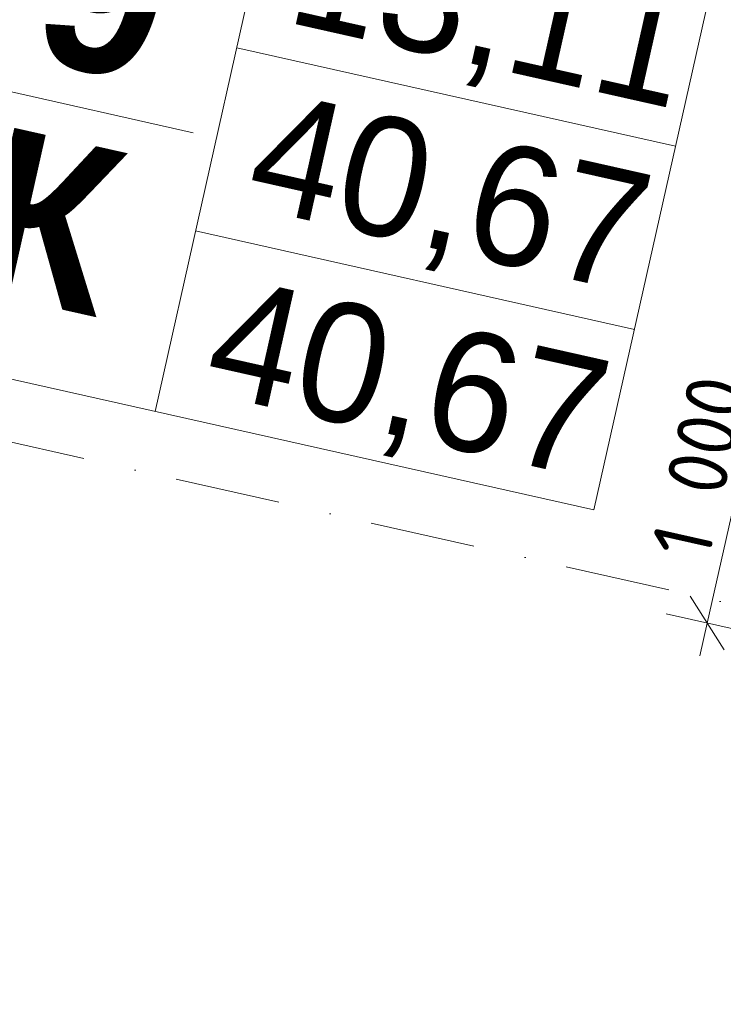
# Model space of a CAD drawing. Header units: millimetres. Extents: x -7213913 to -6999406, y 6129472 to 6470382.
# Tile 48 of 256: x -7207638 to -7205278, y 6169643 to 6172947. Entities that reach past the tile are written whole.
import ezdxf
from ezdxf.enums import TextEntityAlignment as Align

# ---------------------------------------------------------------- set-up
doc = ezdxf.new("R2010")
doc.units = ezdxf.units.MM
doc.header["$MEASUREMENT"] = 0
doc.linetypes.add('Штрихпунктирная', pattern=[670.277762, 352.777767, -176.388884, 0, -141.111112])
for name, color, linetype in [('S - квартира_маркер.АР', 7, 'Continuous'), ('АР-Чертеж-Оси_Осевые размеры.АР', 7, 'Continuous'), ('АР-Чертеж-Размеры.АР', 7, 'Continuous')]:
    doc.layers.add(name, color=color, linetype=linetype)
for name, color, linetype, lineweight in [('S - квартира_маркер.АР_Ном._пера__1', 7, 'Continuous', 0), ('АР-Чертеж-Оси_Осевые размеры.АР_Ном._пера__1', 7, 'Continuous', 0), ('АР-Чертеж-Оси_Осевые размеры.АР_Ном._пера__120', 7, 'Continuous', 0), ('АР-Чертеж-Размеры.АР_Ном._пера__1', 7, 'Continuous', 0)]:
    doc.layers.add(name, color=color, linetype=linetype, lineweight=lineweight)
doc.styles.add('РЎР“Р•РќР•Р\xa0Р\x98Р\xa0_РЎРўР\x98Р›Р¬_3', font='GOST_Common.ttf')
doc.styles.add('РЎР“Р•РќР•Р\xa0Р\x98Р\xa0_РЎРўР\x98Р›Р¬_5', font='GOTHIC.TTF')
doc.styles.add('РЎР“Р•РќР•Р\xa0Р\x98Р\xa0_РЎРўР\x98Р›Р¬_6', font='GOTHICB.TTF')
doc.dimstyles.new('СГЕНЕРИР_СТИЛЬ__2', dxfattribs={"dimtxt": 400, "dimasz": 332.5, "dimexe": 0.18, "dimexo": 0.0625, "dimgap": 0, "dimtad": 1, "dimdec": 0, "dimzin": 0, "dimdsep": 46, "dimtxsty": 'РЎР“Р•РќР•Р\xa0Р\x98Р\xa0_РЎРўР\x98Р›Р¬_5', "dimblk": 'ARROWHEAD_6', "dimblk1": 'ARROWHEAD_6', "dimblk2": 'ARROWHEAD_6', "dimcen": 0.09, "dimse1": 1, "dimse2": 1, "dimclrd": 7, "dimclre": 7, "dimclrt": 7, "dimazin": 0, "dimtfac": 1, "dimtdec": 4, "dimtmove": 2, "dimatfit": 3, "dimfxl": 1, "dimtolj": 1, "dimtzin": 0, "dimarcsym": 0})
doc.dimstyles.new('СГЕНЕРИР_СТИЛЬ__5', dxfattribs={"dimtxt": 200, "dimasz": 142.5, "dimexe": 0.18, "dimexo": 0.0625, "dimgap": 0, "dimtad": 1, "dimdec": 0, "dimzin": 0, "dimdsep": 46, "dimtxsty": 'РЎР“Р•РќР•Р\xa0Р\x98Р\xa0_РЎРўР\x98Р›Р¬_3', "dimblk": 'ARROWHEAD_6', "dimblk1": 'ARROWHEAD_6', "dimblk2": 'ARROWHEAD_6', "dimcen": 0.09, "dimse1": 1, "dimse2": 1, "dimclrd": 7, "dimclre": 7, "dimclrt": 7, "dimazin": 0, "dimtfac": 1, "dimtdec": 4, "dimtmove": 0, "dimatfit": 3, "dimfxl": 1, "dimtolj": 1, "dimtzin": 0, "dimarcsym": 0})

# ---------------------------------------------------------------- blocks, each defined once
blk = doc.blocks.new('labelLabPP_FlatE34FrameRed3d[103]_10', base_point=(-7208023.9, 6173158.2))
at = {"layer": 'S - квартира_маркер.АР_Ном._пера__1', "color": 7, "linetype": 'Continuous', "lineweight": 0}
for p, q in [((-7206771.3, 6173468.3), (-7207183.5, 6171632.8)), ((-7205299.8, 6173137.8), (-7205712, 6171302.3)), ((-7206909.4, 6172853.3), (-7205437.9, 6172522.8)), ((-7208103.6, 6172803.4), (-7207055.5, 6172568)), ((-7207047.5, 6172238.3), (-7205576, 6171907.8)), ((-7208387.8, 6171903.2), (-7205712, 6171302.3))]:
    blk.add_line(p, q, dxfattribs=at)
at = {"layer": 'S - квартира_маркер.АР_Ном._пера__1', "color": 7, "lineweight": 0}
for tag, height, style, p in [('TS_FLATNUMBER', 560, 'РЎР“Р•РќР•Р\xa0Р\x98Р\xa0_РЎРўР\x98Р›Р¬_6', (-7206941.5, 6172957)), ('TS_LIVING_ROOM_AREA', 400, 'РЎР“Р•РќР•Р\xa0Р\x98Р\xa0_РЎРўР\x98Р›Р¬_5', (-7205401.4, 6172843.1)), ('TS_POSTFIXNUMROOMS', 560, 'РЎР“Р•РќР•Р\xa0Р\x98Р\xa0_РЎРўР\x98Р›Р¬_6', (-7207116.9, 6172176.5)), ('TS_WITHOUTBALK', 400, 'РЎР“Р•РќР•Р\xa0Р\x98Р\xa0_РЎРўР\x98Р›Р¬_5', (-7205540.1, 6172225.2)), ('TS_ALLSQUARE', 400, 'РЎР“Р•РќР•Р\xa0Р\x98Р\xa0_РЎРўР\x98Р›Р¬_5', (-7205680.4, 6171600.7))]:
    blk.add_attdef(tag, text='', height=height, rotation=347.3417, dxfattribs=dict(at, style=style)).set_placement(p, align=Align.MIDDLE_RIGHT)
blk = doc.blocks.new('*D890', base_point=(-6566190.3, 6562677.8))
at = {"layer": 'АР-Чертеж-Оси_Осевые размеры.АР_Ном._пера__1', "color": 7, "linetype": 'Continuous', "lineweight": 0, "transparency": 16777216}
for p, q in [((-7203046.9, 6204959.5), (-7202989.4, 6205215.7)), ((-7202914.5, 6204750.4), (-7203179.3, 6205168.6)), ((-7202726.8, 6204887.6), (-7203367.1, 6205031.4)), ((-7212636.3, 6162263.2), (-7203046.9, 6204959.5)), ((-7212768.7, 6162472.3), (-7212503.9, 6162054.1)), ((-7212316.1, 6162191.3), (-7212956.4, 6162335.1)), ((-7212693.8, 6162007), (-7212636.3, 6162263.2))]:
    blk.add_line(p, q, dxfattribs=at)
at = {"layer": 'АР-Чертеж-Оси_Осевые размеры.АР_Ном._пера__1', "color": 7, "lineweight": 0, "transparency": 16777216, "insert": (-7207709.5, 6184564.6), "char_height": 400, "attachment_point": 7, "rotation": 77.3418, "style": 'РЎР“Р•РќР•Р\xa0Р\x98Р\xa0_РЎРўР\x98Р›Р¬_5'}
blk.add_mtext('\\A1;{\\pql;\\fCentury Gothic|b0|i0|c204|p0;\\W1.000000;43\xa0760}', dxfattribs=at)
blk = doc.blocks.new('ARROWHEAD_6')
at = {"color": 0, "linetype": 'Continuous', "lineweight": 0}
for p, q in [((-0.5, -0.5), (0.5, 0.5)), ((0, 0), (-1, 0))]:
    blk.add_line(p, q, dxfattribs=at)
blk = doc.blocks.new('*D924', base_point=(-6566190.3, 6562677.8))
at = {"layer": 'АР-Чертеж-Размеры.АР_Ном._пера__1', "color": 7, "linetype": 'Continuous', "lineweight": 0, "transparency": 16777216}
for p, q in [((-7205112.7, 6171898.5), (-7205088, 6172008.3)), ((-7205055.9, 6171808.9), (-7205169.4, 6171988.1)), ((-7204975.5, 6171867.7), (-7205249.9, 6171929.3)), ((-7205331.8, 6170922.7), (-7205112.7, 6171898.5)), ((-7205388.6, 6171012.4), (-7205275.1, 6170833.1)), ((-7205194.6, 6170891.9), (-7205469, 6170953.6)), ((-7205356.5, 6170813), (-7205331.8, 6170922.7))]:
    blk.add_line(p, q, dxfattribs=at)
at = {"layer": 'АР-Чертеж-Размеры.АР_Ном._пера__1', "color": 7, "lineweight": 0, "transparency": 16777216, "insert": (-7205326.5, 6171128.9), "char_height": 200, "attachment_point": 7, "rotation": 77.3417, "style": 'РЎР“Р•РќР•Р\xa0Р\x98Р\xa0_РЎРўР\x98Р›Р¬_3'}
blk.add_mtext('\\A1;{\\pql;\\fGOST Common|b0|i0|c204|p0;\\W1.000000;1\xa0000}', dxfattribs=at)
blk = doc.blocks.new('Стандартный Маркер Сетки[186]_10', base_point=(-7210705, 6172211.8))
at = {"layer": 'АР-Чертеж-Оси_Осевые размеры.АР_Ном._пера__120', "color": 7, "linetype": 'Штрихпунктирная', "lineweight": 0}
blk.add_line((-7209729.3, 6171992.7), (-7185628.8, 6166579.8), dxfattribs=at)
at = {"layer": 'АР-Чертеж-Оси_Осевые размеры.АР_Ном._пера__120', "color": 7, "lineweight": 0, "style": 'РЎР“Р•РќР•Р\xa0Р\x98Р\xa0_РЎРўР\x98Р›Р¬_5'}
blk.add_attdef('AC_MarkerText_1', text='', height=350, rotation=347.3418, dxfattribs=at).set_placement((-7211122.9, 6172502.4), align=Align.TOP_CENTER)
blk = doc.blocks.new('Стандартный Маркер Сетки[207]_10', base_point=(-7210705, 6172211.8))
at = {"layer": 'АР-Чертеж-Оси_Осевые размеры.АР_Ном._пера__120', "color": 7, "linetype": 'Штрихпунктирная', "lineweight": 0}
blk.add_line((-7209729.3, 6171992.7), (-7185628.8, 6166579.8), dxfattribs=at)
at = {"layer": 'АР-Чертеж-Оси_Осевые размеры.АР_Ном._пера__120', "color": 7, "lineweight": 0, "style": 'РЎР“Р•РќР•Р\xa0Р\x98Р\xa0_РЎРўР\x98Р›Р¬_5'}
blk.add_attdef('AC_MarkerText_1', text='', height=350, rotation=347.3418, dxfattribs=at).set_placement((-7211122.9, 6172502.4), align=Align.TOP_CENTER)

msp = doc.modelspace()

# ---------------------------------------------------------------- block references
at = {"layer": 'S - квартира_маркер.АР', "color": 104, "linetype": 'Continuous', "lineweight": 15, "true_color": 0x029e21}
msp.add_blockref('labelLabPP_FlatE34FrameRed3d[103]_10', (-7208023.9, 6173158.2), dxfattribs=at).add_auto_attribs({'TS_POSTFIXNUMROOMS': '1К ', 'TS_FLATNUMBER': ' 9 ', 'TS_LIVING_ROOM_AREA': '13,11', 'TS_WITHOUTBALK': '40,67', 'TS_ALLSQUARE': '40,67'})
at = {"layer": 'АР-Чертеж-Оси_Осевые размеры.АР', "color": 8, "linetype": 'Continuous', "lineweight": 15}
for name in ['Стандартный Маркер Сетки[186]_10', 'Стандартный Маркер Сетки[207]_10']:
    msp.add_blockref(name, (-7210705, 6172211.8), dxfattribs=at)

# ---------------------------------------------------------------- dimensions: what is measured, and where the dimension line sits
at = {"layer": 'АР-Чертеж-Оси_Осевые размеры.АР', "color": 7, "linetype": 'Continuous', "lineweight": 0}
dim = msp.add_linear_dim(base=(-7203046.9, 6204959.5), p1=(-7213412.7, 6162437.5), p2=(-7203841.7, 6205138), angle=77.3418, dimstyle='СГЕНЕРИР_СТИЛЬ__2', dxfattribs=at)
dim.commit()
dim.dimension.update_dxf_attribs({"geometry": '*D890', "text_midpoint": (-7207720.9, 6185426.5), "dimtype": 160, "text_rotation": 77.3418})
at = {"layer": 'АР-Чертеж-Размеры.АР', "color": 7, "linetype": 'Continuous', "lineweight": 0}
dim = msp.add_linear_dim(base=(-7205112.7, 6171898.5), p1=(-7205331.8, 6170922.7), p2=(-7205112.7, 6171898.5), angle=77.3417, dimstyle='СГЕНЕРИР_СТИЛЬ__5', dxfattribs=at)
dim.commit()
dim.dimension.update_dxf_attribs({"geometry": '*D924', "text_midpoint": (-7205348.9, 6171485.6), "dimtype": 160, "text_rotation": 77.3417})

doc.saveas('drawing.dxf')
